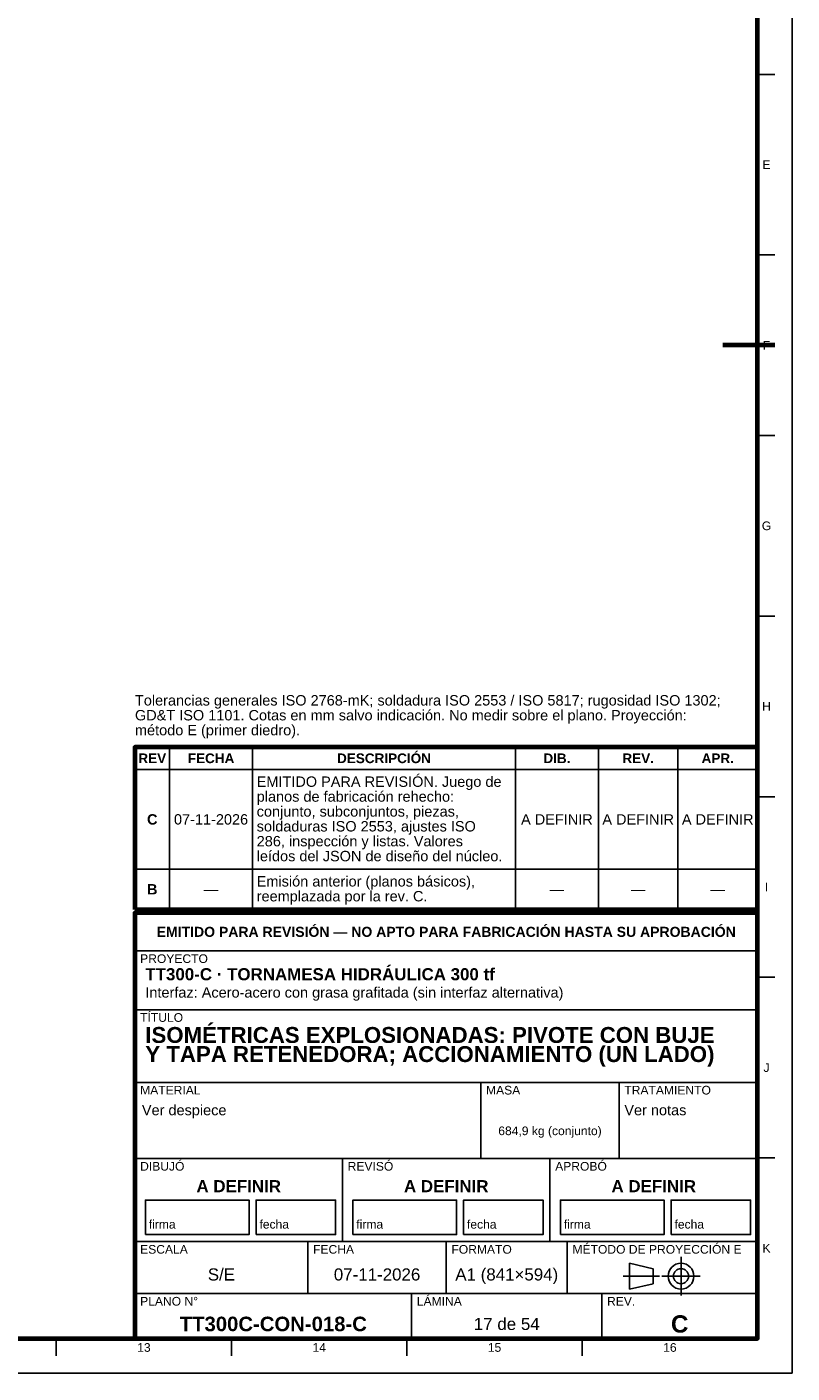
# Model space of a CAD drawing. Header units: millimetres. Extents: x 0 to 841, y 0 to 594.
# Tile 9 of 10: x 620 to 841, y 0 to 389. Entities that reach past the tile are written whole.
import ezdxf
from ezdxf.enums import TextEntityAlignment as Align

# ---------------------------------------------------------------- set-up
doc = ezdxf.new("R2010")
doc.units = ezdxf.units.MM
doc.linetypes.add('EJE', pattern=[31, 20, -4, 3, -4])
for name, color, linetype, lineweight in [('EJE', 7, 'EJE', 25), ('FINA', 7, 'CONTINUOUS', 25), ('MARCO', 7, 'CONTINUOUS', 70), ('TXT', 7, 'CONTINUOUS', 25)]:
    doc.layers.add(name, color=color, linetype=linetype, lineweight=lineweight)
doc.styles.add('STD', font='LiberationSans-Regular.ttf')
doc.styles.add('STDB', font='LiberationSans-Bold.ttf')

msp = doc.modelspace()

# ---------------------------------------------------------------- linework, layer by layer
at = {"layer": 'EJE'}
for p, q in [((808.88, 22.42), (808.88, 33.58)), ((792.14, 28), (802.68, 28)), ((803.3, 28), (814.46, 28))]:
    msp.add_line(p, q, dxfattribs=at)
at = {"layer": 'FINA'}
for p, q in [((831, 375.27), (836, 375.27)), ((831, 323.09), (836, 323.09)), ((831, 270.91), (836, 270.91)), ((831, 218.73), (836, 218.73)), ((661, 134), (661, 180.9)), ((685, 134), (685, 180.9)), ((761, 134), (761, 180.9)), ((785, 134), (785, 180.9)), ((808, 134), (808, 180.9)), ((651, 174.4), (831, 174.4)), ((831, 166.55), (836, 166.55)), ((651, 145.6), (831, 145.6)), ((651, 134), (831, 134)), ((651, 133), (831, 133)), ((651, 122), (831, 122)), ((831, 114.36), (836, 114.36)), ((651, 105), (831, 105)), ((651, 84), (831, 84)), ((751, 62), (751, 84)), ((791, 62), (791, 84)), ((651, 62), (831, 62)), ((711, 38), (711, 62)), ((771, 38), (771, 62)), ((831, 62.18), (836, 62.18)), ((651, 38), (831, 38)), ((701, 23), (701, 38)), ((741, 23), (741, 38)), ((776, 23), (776, 38)), ((651, 23), (831, 23)), ((731, 10), (731, 23)), ((786, 10), (786, 23)), ((628.25, 10), (628.25, 5)), ((678.94, 10), (678.94, 5)), ((729.62, 10), (729.62, 5)), ((780.31, 10), (780.31, 5))]:
    msp.add_line(p, q, dxfattribs=at)
for points in [[(0, 0), (841, 0), (841, 594), (0, 594)], [(654, 40), (684, 40), (684, 50), (654, 50)], [(686, 40), (709, 40), (709, 50), (686, 50)], [(714, 40), (744, 40), (744, 50), (714, 50)], [(746, 40), (769, 40), (769, 50), (746, 50)], [(774, 40), (804, 40), (804, 50), (774, 50)], [(806, 40), (829, 40), (829, 50), (806, 50)], [(794, 24.28), (800.82, 25.83), (800.82, 30.17), (794, 31.72)]]:
    msp.add_lwpolyline(points, close=True, dxfattribs=at)
for radius in [3.72, 2.17]:
    msp.add_circle((808.88, 28), radius, dxfattribs=at)
at = {"layer": 'MARCO'}
msp.add_line((836, 297), (821, 297), dxfattribs=at)
for points in [[(20, 10), (831, 10), (831, 584), (20, 584)], [(651, 134), (831, 134), (831, 180.9), (651, 180.9)], [(651, 10), (831, 10), (831, 133), (651, 133)]]:
    msp.add_lwpolyline(points, close=True, dxfattribs=at)

# ---------------------------------------------------------------- texts
at = {"layer": 'TXT'}
for s, height, style, p in [('E', 2.5, 'STD', (833.6, 349.18)), ('F', 2.5, 'STD', (833.6, 297)), ('G', 2.5, 'STD', (833.6, 244.82)), ('H', 2.5, 'STD', (833.6, 192.64)), ('REV', 2.8, 'STDB', (656, 177.65)), ('FECHA', 2.8, 'STDB', (673, 177.65)), ('DESCRIPCIÓN', 2.8, 'STDB', (723, 177.65)), ('DIB.', 2.8, 'STDB', (773, 177.65)), ('REV.', 2.8, 'STDB', (796.5, 177.65)), ('APR.', 2.8, 'STDB', (819.5, 177.65)), ('C', 3, 'STDB', (656, 160)), ('07-11-2026', 3, 'STD', (673, 160)), ('A DEFINIR', 3, 'STD', (773, 160)), ('A DEFINIR', 3, 'STD', (796.5, 160)), ('A DEFINIR', 3, 'STD', (819.5, 160)), ('B', 3, 'STDB', (656, 139.8)), ('I', 2.5, 'STD', (833.6, 140.45)), ('—', 3, 'STD', (673, 139.8)), ('—', 3, 'STD', (773, 139.8)), ('—', 3, 'STD', (796.5, 139.8)), ('—', 3, 'STD', (819.5, 139.8)), ('EMITIDO PARA REVISIÓN — NO APTO PARA FABRICACIÓN HASTA SU APROBACIÓN', 2.9, 'STDB', (741, 127.5)), ('J', 2.5, 'STD', (833.6, 88.27)), ('684,9 kg (conjunto)', 2.5, 'STD', (771, 70)), ('A DEFINIR', 3.5, 'STDB', (681, 54)), ('A DEFINIR', 3.5, 'STDB', (741, 54)), ('A DEFINIR', 3.5, 'STDB', (801, 54)), ('K', 2.5, 'STD', (833.6, 36.09)), ('S/E', 3.5, 'STD', (676, 28.5)), ('07-11-2026', 3.5, 'STD', (721, 28.5)), ('A1 (841×594)', 3.5, 'STD', (758.5, 28.5)), ('TT300C-CON-018-C', 4.2, 'STDB', (691, 14.2)), ('17 de 54', 3.5, 'STD', (758.5, 14.2)), ('C', 5, 'STDB', (808.5, 14.2)), ('13', 2.5, 'STD', (653.59, 7.4)), ('14', 2.5, 'STD', (704.28, 7.4)), ('15', 2.5, 'STD', (754.97, 7.4)), ('16', 2.5, 'STD', (805.66, 7.4))]:
    msp.add_text(s, height=height, dxfattribs=dict(at, style=style)).set_placement(p, align=Align.MIDDLE_CENTER)
at = {"layer": 'TXT', "style": 'STD'}
for s, height, p in [('Tolerancias generales ISO 2768-mK; soldadura ISO 2553 / ISO 5817; rugosidad ISO 1302;', 3, (651, 192)), ('GD&T ISO 1101. Cotas en mm salvo indicación. No medir sobre el plano. Proyección:', 3, (651, 187.7)), ('método E (primer diedro).', 3, (651, 183.4)), ('firma', 2.5, (655, 41)), ('fecha', 2.5, (687, 41)), ('firma', 2.5, (715, 41)), ('fecha', 2.5, (747, 41)), ('firma', 2.5, (775, 41)), ('fecha', 2.5, (807, 41))]:
    msp.add_text(s, height=height, dxfattribs=at).set_placement(p, align=Align.BOTTOM_LEFT)
at = {"layer": 'TXT'}
for s, height, style, p in [('EMITIDO PARA REVISIÓN. Juego de', 3, 'STD', (686.2, 172.4)), ('planos de fabricación rehecho:', 3, 'STD', (686.2, 168.1)), ('conjunto, subconjuntos, piezas,', 3, 'STD', (686.2, 163.8)), ('soldaduras ISO 2553, ajustes ISO', 3, 'STD', (686.2, 159.5)), ('286, inspección y listas. Valores', 3, 'STD', (686.2, 155.2)), ('leídos del JSON de diseño del núcleo.', 3, 'STD', (686.2, 150.9)), ('Emisión anterior (planos básicos),', 3, 'STD', (686.2, 143.6)), ('reemplazada por la rev. C.', 3, 'STD', (686.2, 139.3)), ('PROYECTO', 2.5, 'STD', (652.5, 121)), ('TT300-C · TORNAMESA HIDRÁULICA 300 tf', 3.5, 'STDB', (654, 117)), ('Interfaz: Acero-acero con grasa grafitada (sin interfaz alternativa)', 3, 'STD', (654, 111.5)), ('TÍTULO', 2.5, 'STD', (652.5, 104)), ('ISOMÉTRICAS EXPLOSIONADAS: PIVOTE CON BUJE', 4.6, 'STDB', (654, 100)), ('Y TAPA RETENEDORA; ACCIONAMIENTO (UN LADO)', 4.6, 'STDB', (654, 94.48)), ('MATERIAL', 2.5, 'STD', (652.5, 83)), ('MASA', 2.5, 'STD', (752.5, 83)), ('TRATAMIENTO', 2.5, 'STD', (792.5, 83)), ('Ver despiece', 3, 'STD', (653, 77.5)), ('Ver notas', 3, 'STD', (792.5, 77.5)), ('DIBUJÓ', 2.5, 'STD', (652.5, 61)), ('REVISÓ', 2.5, 'STD', (712.5, 61)), ('APROBÓ', 2.5, 'STD', (772.5, 61)), ('ESCALA', 2.5, 'STD', (652.5, 37)), ('FECHA', 2.5, 'STD', (702.5, 37)), ('FORMATO', 2.5, 'STD', (742.5, 37)), ('MÉTODO DE PROYECCIÓN E', 2.5, 'STD', (777.5, 37)), ('PLANO N°', 2.5, 'STD', (652.5, 22)), ('LÁMINA', 2.5, 'STD', (732.5, 22)), ('REV.', 2.5, 'STD', (787.5, 22))]:
    msp.add_text(s, height=height, dxfattribs=dict(at, style=style)).set_placement(p, align=Align.TOP_LEFT)

doc.saveas('drawing.dxf')
